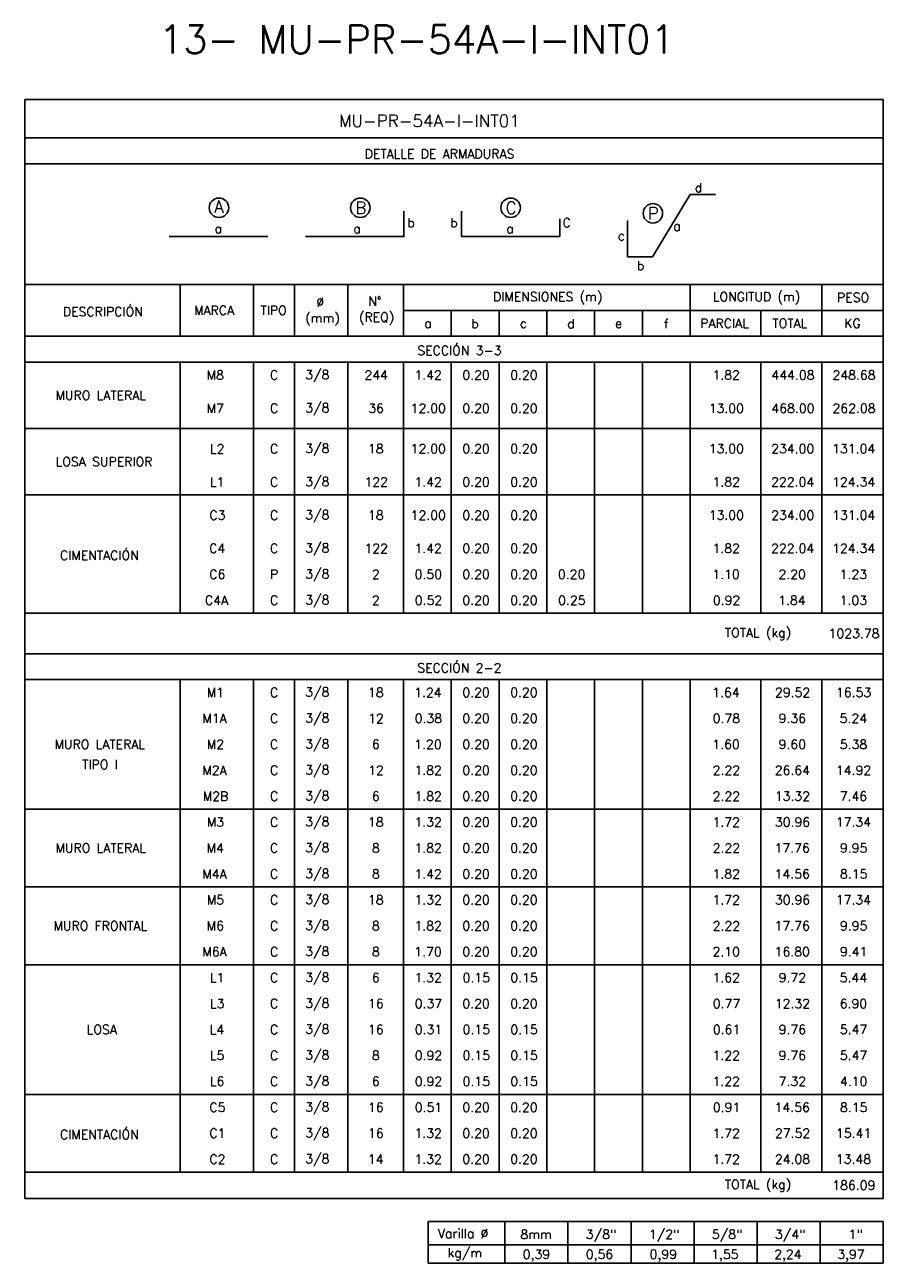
# Model space of a CAD drawing. Header units: metres. Extents: x -260 to 410, y 23 to 160.
# Tile 8 of 15: x -27 to -1, y 44 to 81. Entities that reach past the tile are written whole.
import ezdxf
from ezdxf.enums import TextEntityAlignment as Align

# ---------------------------------------------------------------- set-up
doc = ezdxf.new("R2010")
doc.units = ezdxf.units.M
for name, color, linetype in [('XREF-SE-CUADROS DE DESPIECE - HUAURA_PQT4$0$21', 3, 'Continuous'), ('XREF-SE-CUADROS DE DESPIECE - HUAURA_PQT4$0$21C', 3, 'Continuous'), ('XREF-SE-CUADROS DE DESPIECE - HUAURA_PQT4$0$23', 2, 'Continuous'), ('XREF-SE-CUADROS DE DESPIECE - HUAURA_PQT4$0$S-ANNO-TEXT', 7, 'Continuous'), ('XREF-SE-CUADROS DE DESPIECE - HUAURA_PQT4$0$S-LNWK-0006', 1, 'Continuous')]:
    doc.layers.add(name, color=color, linetype=linetype)
doc.styles.add('XREF-SE-CUADROS DE DESPIECE - HUAURA_PQT4$0$ROMANS-SP', font='romans.shx', dxfattribs={"width": 0.7})
doc.styles.add('XREF-SE-CUADROS DE DESPIECE - HUAURA_PQT4$0$TEGEPSA 100', font='romans.shx')

# ---------------------------------------------------------------- blocks, each defined once
blk = doc.blocks.new('XREF-SE-CUADROS DE DESPIECE - HUAURA_PQT4$0$ARM')
at = {"layer": 'XREF-SE-CUADROS DE DESPIECE - HUAURA_PQT4$0$21C'}
for centre in [(4.163, -1.297), (8.339, -1.297), (12.78, -1.297), (16.983, -1.462)]:
    blk.add_circle(centre, 0.288, dxfattribs=at)
at = {"layer": 'XREF-SE-CUADROS DE DESPIECE - HUAURA_PQT4$0$S-LNWK-0006'}
blk.add_line((2.697, -2.15), (5.606, -2.15), dxfattribs=at)
at = {"layer": 'XREF-SE-CUADROS DE DESPIECE - HUAURA_PQT4$0$S-LNWK-0006', "flags": 128}
blk.add_lwpolyline([(18.832, -0.906), (18.079, -0.906), (16.973, -2.743), (16.237, -2.744), (16.237, -1.676)], dxfattribs=at)
at = {"layer": 'XREF-SE-CUADROS DE DESPIECE - HUAURA_PQT4$0$S-LNWK-0006'}
blk.add_lwpolyline([(6.719, -2.15), (9.628, -2.15), (9.628, -1.399)], dxfattribs=at)
blk.add_lwpolyline([(14.238, -1.626), (14.238, -2.136, -0.414214), (14.225, -2.15), (11.329, -2.15), (11.329, -1.399)], format="xyb", dxfattribs=at)
at = {"layer": 'XREF-SE-CUADROS DE DESPIECE - HUAURA_PQT4$0$S-ANNO-TEXT', "style": 'XREF-SE-CUADROS DE DESPIECE - HUAURA_PQT4$0$TEGEPSA 100'}
for s, p in [('d', (18.44, -0.838)), ('b', (9.95, -1.871)), ('b', (11.214, -1.871)), ('C', (14.56, -1.871)), ('c', (16.154, -2.26)), ('b', (16.73, -3.145))]:
    blk.add_text(s, height=0.27, dxfattribs=at).set_placement(p, align=Align.RIGHT)
for s, height, p in [('A', 0.362, (4.164, -1.443)), ('B', 0.362, (8.353, -1.479)), ('C', 0.362, (12.794, -1.479)), ('P', 0.362, (16.997, -1.644)), ('a', 0.27, (17.694, -1.974)), ('a', 0.27, (4.146, -2.047)), ('a', 0.27, (8.246, -2.05)), ('a', 0.27, (12.758, -2.05))]:
    blk.add_text(s, height=height, dxfattribs=at).set_placement(p, align=Align.CENTER)
blk = doc.blocks.new('XREF-SE-CUADROS DE DESPIECE - HUAURA_PQT4')
blk.add_line((-5.014, 65.494), (-5.014, 63.196))
at = {"layer": 'XREF-SE-CUADROS DE DESPIECE - HUAURA_PQT4$0$21'}
for p, q in [((-26.757, 72.91), (-1.397, 72.91)), ((-22.166, 72.91), (-22.166, 71.379)), ((-20, 72.91), (-20, 71.379)), ((-18.788, 72.91), (-18.788, 71.379)), ((-17.218, 72.91), (-17.218, 71.379)), ((-15.568, 72.91), (-15.568, 71.379)), ((-7.101, 72.91), (-7.101, 71.379)), ((-3.206, 72.91), (-3.206, 71.379)), ((-15.568, 72.14), (-1.397, 72.14)), ((-14.157, 72.14), (-14.157, 71.379)), ((-12.746, 72.14), (-12.746, 71.379)), ((-11.335, 72.14), (-11.335, 71.379)), ((-9.923, 72.14), (-9.923, 71.379)), ((-8.512, 72.14), (-8.512, 71.379)), ((-5.014, 72.14), (-5.014, 71.379)), ((-26.757, 71.379), (-1.397, 71.379)), ((-26.757, 70.617), (-1.397, 70.617)), ((-22.166, 70.617), (-22.166, 63.196)), ((-20, 70.617), (-20, 63.196)), ((-18.788, 70.617), (-18.788, 63.196)), ((-17.218, 70.617), (-17.218, 63.196)), ((-15.568, 70.617), (-15.568, 63.196)), ((-14.157, 70.617), (-14.157, 63.196)), ((-12.746, 70.617), (-12.746, 63.196)), ((-11.335, 70.617), (-11.335, 63.196)), ((-9.923, 70.617), (-9.923, 63.196)), ((-8.512, 70.617), (-8.512, 63.196)), ((-7.101, 70.617), (-7.101, 63.196)), ((-5.014, 70.617), (-5.014, 65.494)), ((-3.206, 70.617), (-3.206, 63.196)), ((-26.757, 68.654), (-1.397, 68.654)), ((-26.757, 66.691), (-1.397, 66.691)), ((-26.757, 63.196), (-22.166, 63.196)), ((-22.166, 63.196), (-1.397, 63.196)), ((-26.757, 61.999), (-1.397, 61.999)), ((-26.757, 61.237), (-1.397, 61.237)), ((-22.166, 61.237), (-22.166, 46.68)), ((-20, 61.237), (-20, 46.68)), ((-18.788, 61.237), (-18.788, 46.68)), ((-17.218, 61.237), (-17.218, 46.68)), ((-15.568, 61.237), (-15.568, 46.68)), ((-14.157, 61.237), (-14.157, 46.68)), ((-12.746, 61.237), (-12.746, 46.68)), ((-11.335, 61.237), (-11.335, 46.68)), ((-9.923, 61.237), (-9.923, 46.68)), ((-8.512, 61.237), (-8.512, 46.68)), ((-7.101, 61.237), (-7.101, 46.68)), ((-5.014, 61.237), (-5.014, 46.68)), ((-3.206, 61.237), (-3.206, 46.68)), ((-26.757, 57.406), (-1.397, 57.406)), ((-26.757, 55.108), (-1.397, 55.108)), ((-26.757, 52.81), (-1.397, 52.81)), ((-26.757, 48.979), (-1.397, 48.979)), ((-26.757, 46.68), (-1.397, 46.68)), ((-12.573, 45.217), (-12.573, 43.989)), ((-10.711, 45.217), (-10.711, 43.989)), ((-8.848, 45.217), (-8.848, 43.989)), ((-6.985, 45.217), (-6.985, 43.989)), ((-5.123, 45.217), (-5.123, 43.989)), ((-3.26, 45.217), (-3.26, 43.989)), ((-14.839, 44.529), (-1.397, 44.529))]:
    blk.add_line(p, q, dxfattribs=at)
at = {"layer": 'XREF-SE-CUADROS DE DESPIECE - HUAURA_PQT4$0$23'}
for p, q in [((-26.757, 78.38), (-26.757, 45.906)), ((-1.397, 78.38), (-1.397, 45.906)), ((-26.757, 45.906), (-1.397, 45.906)), ((-14.839, 45.217), (-14.839, 43.989)), ((-14.839, 45.217), (-1.397, 45.217)), ((-14.839, 45.217), (-14.839, 43.989)), ((-1.397, 45.217), (-1.397, 43.989)), ((-14.839, 43.989), (-1.397, 43.989))]:
    blk.add_line(p, q, dxfattribs=at)
for points in [[(-1.397, 78.38), (-26.757, 78.38)], [(-1.397, 77.244), (-26.757, 77.244)], [(-1.397, 76.474), (-26.757, 76.474)]]:
    blk.add_lwpolyline(points, dxfattribs=at)
blk.add_blockref('XREF-SE-CUADROS DE DESPIECE - HUAURA_PQT4$0$ARM', (-25.184, 76.474))
at = {"style": 'XREF-SE-CUADROS DE DESPIECE - HUAURA_PQT4$0$TEGEPSA 100'}
for s, p in [('Ø', (-18.144, 72.259)), ('N°', (-16.609, 72.282)), ('DIMENSIONES (m)', (-12.924, 72.413)), ('LONGITUD (m)', (-6.431, 72.413)), ('PESO', (-2.761, 72.391)), ('DESCRIPCIÓN', (-25.631, 71.971)), ('MARCA', (-21.754, 72.01)), ('TIPO', (-19.793, 72.01)), ('(REQ)', (-16.884, 71.808)), ('(mm)', (-18.471, 71.785)), ('a', (-14.958, 71.626)), ('b', (-13.569, 71.617)), ('c', (-12.133, 71.626)), ('d', (-10.735, 71.617)), ('e', (-9.323, 71.626)), ('f', (-7.878, 71.615)), ('PARCIAL', (-6.802, 71.625)), ('TOTAL', (-4.67, 71.625)), ('KG', (-2.549, 71.625)), ('M8', (-21.382, 70.099)), ('C', (-19.512, 70.099)), (' 3/8', (-18.658, 70.11)), ('244', (-16.722, 70.098)), ('1.42', (-15.246, 70.098)), ('0.20', (-13.829, 70.099)), ('0.20', (-12.417, 70.099)), ('1.82', (-6.441, 70.099)), ('444.08', (-4.699, 70.099)), ('248.68', (-2.897, 70.099)), ('MURO LATERAL', (-25.848, 69.501)), ('M7', (-21.381, 69.118)), ('C', (-19.512, 69.118)), (' 3/8', (-18.658, 69.129)), ('36', (-16.611, 69.118)), ('12.00', (-15.358, 69.118)), ('0.20', (-13.829, 69.118)), ('0.20', (-12.417, 69.118)), ('13.00', (-6.553, 69.118)), ('468.00', (-4.7, 69.118)), ('262.08', (-2.897, 69.118)), ('L2', (-21.287, 67.919)), ('C', (-19.512, 67.921)), (' 3/8', (-18.658, 67.932)), ('18', (-16.618, 67.921)), ('12.00', (-15.358, 67.921)), ('0.20', (-13.829, 67.921)), ('0.20', (-12.417, 67.921)), ('13.00', (-6.553, 67.921)), ('234.00', (-4.707, 67.921)), ('131.04', (-2.906, 67.921)), ('LOSA SUPERIOR', (-25.844, 67.538)), ('L1', (-21.287, 66.939)), ('C', (-19.512, 66.94)), (' 3/8', (-18.658, 66.951)), ('122', (-16.723, 66.938)), ('1.42', (-15.246, 66.939)), ('0.20', (-13.829, 66.94)), ('0.20', (-12.417, 66.94)), ('1.82', (-6.441, 66.94)), ('222.04', (-4.709, 66.94)), ('124.34', (-2.906, 66.94)), (' 3/8', (-18.658, 65.969)), ('C3', (-21.302, 65.958)), ('C', (-19.512, 65.958)), ('18', (-16.618, 65.958)), ('12.00', (-15.358, 65.958)), ('0.20', (-13.829, 65.958)), ('0.20', (-12.417, 65.958)), ('13.00', (-6.553, 65.958)), ('234.00', (-4.707, 65.958)), ('131.04', (-2.906, 65.958)), ('C4', (-21.309, 64.977)), ('C', (-19.512, 64.977)), (' 3/8', (-18.658, 64.988)), ('122', (-16.723, 64.975)), ('1.42', (-15.246, 64.976)), ('0.20', (-13.829, 64.977)), ('0.20', (-12.417, 64.977)), ('1.82', (-6.441, 64.977)), ('222.04', (-4.709, 64.977)), ('124.34', (-2.906, 64.977)), ('CIMENTACIÓN', (-25.716, 64.77)), ('C6', (-21.306, 64.211)), ('P', (-19.512, 64.211)), (' 3/8', (-18.658, 64.222)), ('2', (-16.501, 64.209)), ('0.50', (-15.24, 64.211)), ('0.20', (-13.829, 64.211)), ('0.20', (-12.417, 64.211)), ('0.20', (-11.006, 64.211)), ('1.10', (-6.446, 64.211)), ('2.20', (-4.492, 64.211)), ('1.23', (-2.684, 64.211)), ('C4A', (-21.434, 63.444)), ('C', (-19.512, 63.444)), (' 3/8', (-18.658, 63.455)), ('2', (-16.501, 63.443)), ('0.52', (-15.235, 63.444)), ('0.20', (-13.829, 63.444)), ('0.20', (-12.417, 63.444)), ('0.25', (-11.001, 63.444)), ('0.92', (-6.431, 63.444)), ('1.84', (-4.499, 63.444)), ('1.03', (-2.684, 63.444)), ('M1', (-21.379, 60.719)), ('C', (-19.512, 60.72)), (' 3/8', (-18.658, 60.731)), ('18', (-16.618, 60.72)), ('1.24', (-15.252, 60.719)), ('0.20', (-13.829, 60.72)), ('0.20', (-12.417, 60.72)), ('1.64', (-6.447, 60.72)), ('29.52', (-4.595, 60.72)), ('16.53', (-2.792, 60.72)), ('M1A', (-21.51, 59.953)), ('C', (-19.512, 59.954)), (' 3/8', (-18.658, 59.965)), ('12', (-16.615, 59.952)), ('0.38', (-15.238, 59.954)), ('0.20', (-13.829, 59.954)), ('0.20', (-12.417, 59.954)), ('0.78', (-6.434, 59.954)), ('9.36', (-4.487, 59.954)), ('5.24', (-2.683, 59.954)), ('MURO LATERAL', (-25.877, 59.187)), ('M2', (-21.379, 59.186)), ('C', (-19.512, 59.187)), (' 3/8', (-18.658, 59.198)), ('6', (-16.503, 59.188)), ('1.20', (-15.25, 59.187)), ('0.20', (-13.829, 59.187)), ('0.20', (-12.417, 59.187)), ('1.60', (-6.446, 59.187)), ('9.60', (-4.488, 59.187)), ('5.38', (-2.68, 59.187)), ('TIPO I', (-25.061, 58.591)), ('M2A', (-21.51, 58.42)), ('C', (-19.512, 58.421)), (' 3/8', (-18.658, 58.432)), ('12', (-16.615, 58.419)), ('1.82', (-15.246, 58.421)), ('0.20', (-13.829, 58.421)), ('0.20', (-12.417, 58.421)), ('2.22', (-6.435, 58.42)), ('26.64', (-4.601, 58.421)), ('14.92', (-2.793, 58.421)), ('M2B', (-21.497, 57.654)), ('C', (-19.512, 57.655)), (' 3/8', (-18.658, 57.666)), ('6', (-16.503, 57.655)), ('1.82', (-15.246, 57.655)), ('0.20', (-13.829, 57.655)), ('0.20', (-12.417, 57.655)), ('2.22', (-6.435, 57.654)), ('13.32', (-4.601, 57.655)), ('7.46', (-2.681, 57.655)), ('M3', (-21.378, 56.889)), ('C', (-19.512, 56.889)), (' 3/8', (-18.658, 56.9)), ('18', (-16.618, 56.889)), ('1.32', (-15.246, 56.889)), ('0.20', (-13.829, 56.889)), ('0.20', (-12.417, 56.889)), ('1.72', (-6.441, 56.888)), ('30.96', (-4.597, 56.889)), ('17.34', (-2.798, 56.889)), ('MURO LATERAL', (-25.848, 56.123)), ('M4', (-21.385, 56.123)), ('C', (-19.512, 56.123)), (' 3/8', (-18.658, 56.134)), ('8', (-16.5, 56.123)), ('1.82', (-15.246, 56.123)), ('0.20', (-13.829, 56.123)), ('0.20', (-12.417, 56.123)), ('2.22', (-6.435, 56.122)), ('17.76', (-4.605, 56.123)), ('9.95', (-2.675, 56.123)), ('M4A', (-21.51, 55.357)), ('C', (-19.512, 55.357)), (' 3/8', (-18.658, 55.368)), ('8', (-16.5, 55.357)), ('1.42', (-15.246, 55.356)), ('0.20', (-13.829, 55.357)), ('0.20', (-12.417, 55.357)), ('1.82', (-6.441, 55.357)), ('14.56', (-4.605, 55.357)), ('8.15', (-2.675, 55.357)), (' 3/8', (-18.658, 54.602)), ('M5', (-21.378, 54.592)), ('C', (-19.512, 54.591)), ('18', (-16.618, 54.591)), ('1.32', (-15.246, 54.591)), ('0.20', (-13.829, 54.591)), ('0.20', (-12.417, 54.591)), ('1.72', (-6.441, 54.59)), ('30.96', (-4.597, 54.591)), ('17.34', (-2.798, 54.591)), ('MURO FRONTAL', (-25.908, 53.824)), ('M6', (-21.382, 53.825)), ('C', (-19.512, 53.824)), (' 3/8', (-18.658, 53.835)), ('8', (-16.5, 53.824)), ('1.82', (-15.246, 53.824)), ('0.20', (-13.829, 53.824)), ('0.20', (-12.417, 53.824)), ('2.22', (-6.435, 53.823)), ('17.76', (-4.605, 53.825)), ('9.95', (-2.675, 53.824)), ('M6A', (-21.51, 53.058)), ('C', (-19.512, 53.058)), (' 3/8', (-18.658, 53.069)), ('8', (-16.5, 53.058)), ('1.70', (-15.25, 53.058)), ('0.20', (-13.829, 53.058)), ('0.20', (-12.417, 53.058)), ('2.10', (-6.439, 53.058)), ('16.80', (-4.606, 53.058)), ('9.41', (-2.676, 53.058)), ('L1', (-21.287, 52.291)), ('C', (-19.512, 52.292)), (' 3/8', (-18.658, 52.303)), ('6', (-16.503, 52.292)), ('1.32', (-15.246, 52.292)), ('0.15', (-13.823, 52.292)), ('0.15', (-12.412, 52.292)), ('1.62', (-6.441, 52.292)), ('9.72', (-4.484, 52.292)), ('5.44', (-2.683, 52.294)), ('L3', (-21.286, 51.526)), ('C', (-19.512, 51.526)), (' 3/8', (-18.658, 51.537)), ('16', (-16.618, 51.526)), ('0.37', (-15.237, 51.526)), ('0.20', (-13.829, 51.526)), ('0.20', (-12.417, 51.526)), ('0.77', (-6.432, 51.526)), ('12.32', (-4.601, 51.526)), ('6.90', (-2.682, 51.526)), ('LOSA', (-24.927, 50.76)), ('L4', (-21.292, 50.76)), ('C', (-19.512, 50.76)), (' 3/8', (-18.658, 50.771)), ('16', (-16.618, 50.76)), ('0.31', (-15.236, 50.76)), ('0.15', (-13.823, 50.76)), ('0.15', (-12.412, 50.76)), ('0.61', (-6.431, 50.76)), ('9.76', (-4.487, 50.76)), ('5.47', (-2.679, 50.761)), ('L5', (-21.286, 49.995)), ('C', (-19.512, 49.994)), (' 3/8', (-18.658, 50.005)), ('8', (-16.5, 49.994)), ('0.92', (-15.235, 49.994)), ('0.15', (-13.823, 49.994)), ('0.15', (-12.412, 49.994)), ('1.22', (-6.441, 49.993)), ('9.76', (-4.487, 49.994)), ('5.47', (-2.679, 49.995)), ('L6', (-21.29, 49.228)), ('C', (-19.512, 49.228)), (' 3/8', (-18.658, 49.238)), ('6', (-16.503, 49.228)), ('0.92', (-15.235, 49.228)), ('0.15', (-13.823, 49.228)), ('0.15', (-12.412, 49.228)), ('1.22', (-6.441, 49.227)), ('7.32', (-4.486, 49.228)), ('4.10', (-2.676, 49.228)), ('C5', (-21.302, 48.462)), ('C', (-19.512, 48.461)), (' 3/8', (-18.658, 48.472)), ('16', (-16.618, 48.462)), ('0.51', (-15.236, 48.461)), ('0.20', (-13.829, 48.461)), ('0.20', (-12.417, 48.461)), ('0.91', (-6.431, 48.461)), ('14.56', (-4.605, 48.462)), ('8.15', (-2.675, 48.461)), ('CIMENTACIÓN', (-25.716, 47.656)), ('C1', (-21.303, 47.695)), ('C', (-19.512, 47.695)), (' 3/8', (-18.658, 47.706)), ('16', (-16.618, 47.695)), ('1.32', (-15.246, 47.695)), ('0.20', (-13.829, 47.695)), ('0.20', (-12.417, 47.695)), ('1.72', (-6.441, 47.694)), ('27.52', (-4.595, 47.695)), ('15.41', (-2.793, 47.696)), (' 3/8', (-18.658, 46.94)), ('C2', (-21.303, 46.929)), ('C', (-19.512, 46.929)), ('14', (-16.62, 46.929)), ('1.32', (-15.246, 46.929)), ('0.20', (-13.829, 46.929)), ('0.20', (-12.417, 46.929)), ('1.72', (-6.441, 46.928)), ('24.08', (-4.598, 46.929)), ('13.48', (-2.796, 46.929))]:
    blk.add_text(s, height=0.27, dxfattribs=at).set_placement(p)
at = {"layer": 'Defpoints', "style": 'XREF-SE-CUADROS DE DESPIECE - HUAURA_PQT4$0$ROMANS-SP'}
blk.add_text('13- MU-PR-54A-I-INT01', height=0.83433, dxfattribs=at).set_placement((-22.791, 79.735))
at = {"layer": 'XREF-SE-CUADROS DE DESPIECE - HUAURA_PQT4$0$23', "style": 'XREF-SE-CUADROS DE DESPIECE - HUAURA_PQT4$0$TEGEPSA 100'}
for s, p in [('SECCIÓN 3-3', (-15.16, 70.824)), ('TOTAL (kg)', (-6.076, 62.488)), ('1023.78', (-3.011, 62.463)), ('SECCIÓN 2-2', (-15.161, 61.445)), ('TOTAL (kg)', (-6.076, 46.184)), ('186.09', (-2.902, 46.159))]:
    blk.add_text(s, height=0.27, dxfattribs=at).set_placement(p)
at = {"layer": 'XREF-SE-CUADROS DE DESPIECE - HUAURA_PQT4$0$S-ANNO-TEXT', "color": 4, "style": 'XREF-SE-CUADROS DE DESPIECE - HUAURA_PQT4$0$TEGEPSA 100'}
blk.add_text('MU-PR-54A-I-INT01', height=0.36233, dxfattribs=at).set_placement((-17.477, 77.564))
at = {"layer": 'XREF-SE-CUADROS DE DESPIECE - HUAURA_PQT4$0$S-ANNO-TEXT', "style": 'XREF-SE-CUADROS DE DESPIECE - HUAURA_PQT4$0$TEGEPSA 100'}
for s, height, p in [('DETALLE DE ARMADURAS', 0.27006, (-16.715, 76.635)), ('Varilla %%C', 0.27, (-14.554, 44.733)), ('8mm', 0.27, (-12.114, 44.708)), ('3/8"', 0.27, (-10.186, 44.708)), ('1/2"', 0.27, (-8.323, 44.708)), ('5/8"', 0.27, (-6.46, 44.708)), ('3/4"', 0.27, (-4.598, 44.708)), ('1"', 0.27, (-2.419, 44.708)), ('kg/m', 0.27, (-14.267, 44.163)), ('0,39', 0.27, (-12.047, 44.118)), ('0,56', 0.27, (-10.184, 44.118)), ('0,99', 0.27, (-8.299, 44.118)), ('1,55', 0.27, (-6.482, 44.118)), ('2,24', 0.27, (-4.619, 44.118)), ('3,97', 0.27, (-2.756, 44.118))]:
    blk.add_text(s, height=height, dxfattribs=at).set_placement(p)

msp = doc.modelspace()

# ---------------------------------------------------------------- block references
msp.add_blockref('XREF-SE-CUADROS DE DESPIECE - HUAURA_PQT4', (0, 0))

doc.saveas('drawing.dxf')
